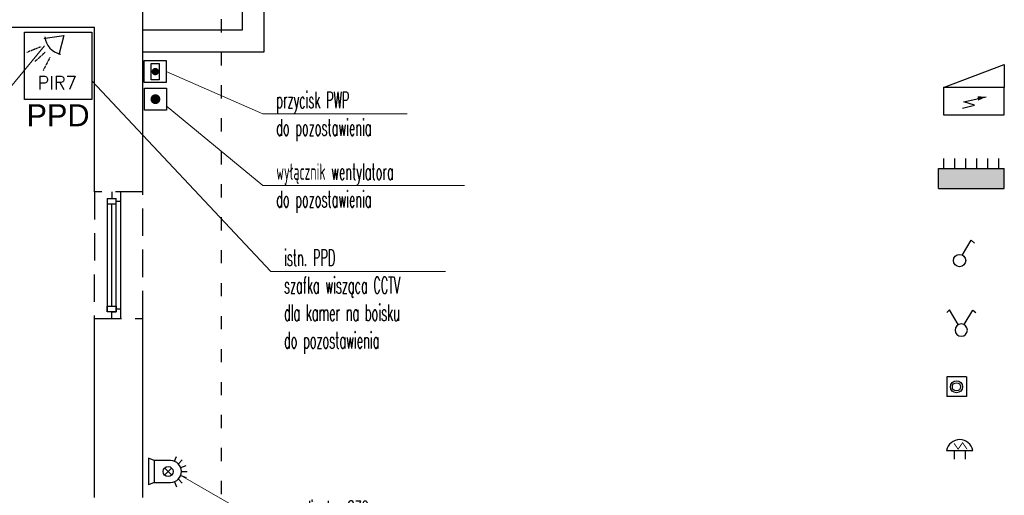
# Model space of a CAD drawing. Header units: millimetres. Extents: x 19325 to 32410, y -4876 to 2807.
# Tile 56 of 72: x 20931 to 21828, y 429 to 862. Entities that reach past the tile are written whole.
import ezdxf
from ezdxf import colors
from ezdxf.entities.mleader import LeaderData, LeaderLine
from ezdxf.enums import TextEntityAlignment as Align
from ezdxf.math import Vec2, Vec3

# ---------------------------------------------------------------- set-up
doc = ezdxf.new("R2010")
doc.units = ezdxf.units.MM
for name, pattern in [('ACAD_ISO03W100', [30, 12, -18]), ('DASHED', [0.75, 0.5, -0.25]), ('VERDECKT', [0.375, 0.25, -0.125])]:
    doc.linetypes.add(name, pattern=pattern)
for name, color, linetype, lineweight in [('.WK_WODA_OPIS', 7, 'Continuous', 13), ('2E_DOMOFON', 40, 'Continuous', 30), ('2E_INSTA', 40, 'Continuous', 30), ('2E_OSWIETL', 40, 'Continuous', 30), ('2E_POZ', 40, 'Continuous', 30), ('2E_ROZDZIEL', 40, 'Continuous', 30), ('2E_SYGKOM', 40, 'Continuous', 30), ('2E_TELE', 40, 'Continuous', 30), ('AMATECH_OPRAWY AWARYJNE', 4, 'Continuous', 30), ('e', 1, 'Continuous', 40)]:
    doc.layers.add(name, color=color, linetype=linetype, lineweight=lineweight)
for name, color, linetype in [('2E_WYPOS', 40, 'Continuous'), ('A_okno', 3, 'Continuous'), ('A_SC_MUROWANA_DZIAŁOWA', 42, 'Continuous'), ('A_schody', 3, 'Continuous'), ('A_scianazew', 42, 'Continuous')]:
    doc.layers.add(name, color=color, linetype=linetype)
doc.styles.add('Opisowy', font='arial.ttf', dxfattribs={"width": 0.8})
doc.styles.add('PITSIMP8', font='pitsimp8')
doc.styles.add('SIMPLEX', font='simplex.shx')
doc.styles.add('WYMIARY', font='romans.shx', dxfattribs={"width": 0.7})

# ---------------------------------------------------------------- blocks, each defined once
blk = doc.blocks.new('2DEL_156')
for p, q in [((-0.592, 0.8), (-0.883, 1.092)), ((-0.292, 0.988), (-0.458, 1.383)), ((0, 1.042), (0, 1.458)), ((0.296, 0.988), (0.463, 1.383)), ((0.592, 0.8), (0.883, 1.092)), ((-0.775, 0.504), (-1.15, 0.65)), ((-0.262, -0.237), (0.263, 0.288)), ((-0.262, 0.288), (0.263, -0.237)), ((0.783, 0.504), (1.158, 0.65)), ((-0.833, -1.042), (-1.006, -1.458)), ((-1.006, -1.458), (1.006, -1.458)), ((0.833, -1.042), (1.006, -1.458))]:
    blk.add_line(p, q)
blk.add_lwpolyline([(-0.833, 0.208), (-0.833, -1.042), (0.833, -1.042), (0.833, 0.208)])
blk.add_circle((0, 0.025), 0.375)
blk.add_arc((0, 0.208), 0.833, 0, 180)
at = {"linetype": 'ByBlock', "style": 'PITSIMP8', "flags": 9}
for tag, p in [('SPANNUNG/FREQUENZ', (-0.262, 0.069)), ('VOLUMENSTROM', (-0.262, 0.229)), ('RAUM/GRUPPE', (-0.262, 0.349)), ('DRUCK/-STUFE', (-0.262, 0.209)), ('BEZEICHNUNG', (-0.262, 0.369)), ('TEMPERATUR', (-0.262, 0.129)), ('POS.NR.G-LV', (-0.262, 0.329)), ('ANSCHLUSS', (-0.262, 0.189)), ('SCHUTZART', (-0.262, 0.089)), ('DREHZAHL', (-0.262, 0.109)), ('KENNUNG', (-0.262, 0.269)), ('LEISTUNG', (-0.262, 0.249)), ('FABRIKAT', (-0.262, 0.309)), ('GROESSE', (-0.262, 0.169)), ('GEWICHT', (-0.262, 0.049)), ('FREI', (-0.262, 0.029)), ('FREI', (-0.262, 0.009)), ('TYP', (-0.262, 0.289)), ('DN', (-0.262, 0.149)), ('FREI', (-0.262, -0.011))]:
    blk.add_attdef(tag, text='', height=0.01, dxfattribs=at).set_placement(p, align=Align.MIDDLE)
blk = doc.blocks.new('2DEL_154')
for p, q in [((-0.92, -0.46), (-0.92, 0.46)), ((-0.92, 0.46), (0.92, 0.46)), ((0.92, 0.46), (0.92, -0.46)), ((0.92, -0.46), (-0.92, -0.46))]:
    blk.add_line(p, q)
blk.add_lwpolyline([(-1.25, 1.25), (1.25, 1.25), (1.25, -1.25), (-1.25, -1.25)], close=True)
at = {"const_width": 0.417}
blk.add_lwpolyline([(-0.21, 0, 1), (0.21, 0, 1)], format="xyb", close=True, dxfattribs=at)
at = {"linetype": 'ByBlock', "style": 'PITSIMP8', "flags": 9}
for tag, p in [('SPANNUNG/FREQUENZ', (-0.27, 0.72)), ('VOLUMENSTROM', (-0.27, 0.88)), ('BEZEICHNUNG', (-0.27, 1.02)), ('RAUM/GRUPPE', (-0.27, 1)), ('DRUCK/-STUFE', (-0.27, 0.86)), ('TEMPERATUR', (-0.27, 0.78)), ('POS.NR.G-LV', (-0.27, 0.98)), ('ANSCHLUSS', (-0.27, 0.84)), ('DREHZAHL', (-0.27, 0.76)), ('SCHUTZART', (-0.27, 0.74)), ('FABRIKAT', (-0.27, 0.96)), ('KENNUNG', (-0.27, 0.92)), ('LEISTUNG', (-0.27, 0.9)), ('GROESSE', (-0.27, 0.82)), ('GEWICHT', (-0.27, 0.7)), ('TYP', (-0.27, 0.94)), ('DN', (-0.27, 0.8)), ('FREI', (-0.27, 0.68)), ('FREI', (-0.27, 0.66)), ('FREI', (-0.27, 0.64))]:
    blk.add_attdef(tag, text='', height=0.01, dxfattribs=at).set_placement(p, align=Align.MIDDLE)
blk = doc.blocks.new('2DEL_432')
for p, q in [((-10, 0), (5, 10)), ((4.2, -9.47), (-10, 0)), ((5, -10), (4.3, -9.54))]:
    blk.add_line(p, q)
at = {"linetype": 'VERDECKT'}
for p, q in [((12.61, 6.36), (25.34, 11.14)), ((12.61, 0), (25.34, 0)), ((12.61, -6.36), (25.34, -11.14))]:
    blk.add_line(p, q, dxfattribs=at)
blk.add_arc((-10.42, 0), 17.54, 322.9796, 37.0204)
at = {"linetype": 'ByBlock', "style": 'PITSIMP8', "flags": 9}
for tag, p in [('VOLUMENSTROM', (-0.26, 0.02)), ('BEZEICHNUNG', (-0.26, 0.16)), ('RAUM/GRUPPE', (-0.26, 0.14)), ('DRUCK/-STUFE', (-0.26, 0)), ('POS.NR.G-LV', (-0.26, 0.12)), ('FABRIKAT', (-0.26, 0.1)), ('KENNUNG', (-0.26, 0.06)), ('LEISTUNG', (-0.26, 0.04)), ('TYP', (-0.26, 0.08)), ('SPANNUNG/FREQUENZ', (-0.26, -0.14)), ('TEMPERATUR', (-0.26, -0.08)), ('ANSCHLUSS', (-0.26, -0.02)), ('DREHZAHL', (-0.26, -0.1)), ('SCHUTZART', (-0.26, -0.12)), ('GROESSE', (-0.26, -0.04)), ('GEWICHT', (-0.26, -0.16)), ('DN', (-0.26, -0.06)), ('FREI', (-0.26, -0.18)), ('FREI', (-0.26, -0.2)), ('FREI', (-0.26, -0.22))]:
    blk.add_attdef(tag, text='', height=0.01, dxfattribs=at).set_placement(p, align=Align.MIDDLE)
blk = doc.blocks.new('2DEL_811')
for p, q in [((-1.43, -1.43), (-1.43, 1.43)), ((-1.43, 1.43), (1.43, 1.43)), ((1.43, -1.43), (1.43, 1.43)), ((-1.43, -1.43), (1.43, -1.43))]:
    blk.add_line(p, q)
for centre, radius in [((0.02, 0.02), 0.88), ((0.02, 0.03), 0.6)]:
    blk.add_circle(centre, radius)
at = {"linetype": 'ByBlock', "style": 'PITSIMP8', "flags": 9}
for tag, p in [('SPANNUNG/FREQUENZ', (-0.11, 0.16)), ('VOLUMENSTROM', (-0.11, 0.32)), ('BEZEICHNUNG', (-0.11, 0.46)), ('RAUM/GRUPPE', (-0.11, 0.44)), ('DRUCK/-STUFE', (-0.11, 0.3)), ('POS.NR.G-LV', (-0.11, 0.42)), ('ANSCHLUSS', (-0.11, 0.28)), ('TEMPERATUR', (-0.11, 0.22)), ('SCHUTZART', (-0.11, 0.18)), ('FABRIKAT', (-0.11, 0.4)), ('KENNUNG', (-0.11, 0.36)), ('LEISTUNG', (-0.11, 0.34)), ('GROESSE', (-0.11, 0.26)), ('DREHZAHL', (-0.11, 0.2)), ('GEWICHT', (-0.11, 0.14)), ('TYP', (-0.11, 0.38)), ('DN', (-0.11, 0.24)), ('FREI', (-0.11, 0.12)), ('FREI', (-0.11, 0.1)), ('FREI', (-0.11, 0.08))]:
    blk.add_attdef(tag, text='', height=0.01, dxfattribs=at).set_placement(p, align=Align.MIDDLE)
blk = doc.blocks.new('2DEL_485')
for p, q in [((-0.36, -0.68), (-1.41, -2.44)), ((0.36, -0.66), (1.42, -2.43)), ((-1.41, -2.44), (-1.76, -2.15)), ((1.42, -2.43), (1.75, -2.13))]:
    blk.add_line(p, q)
blk.add_circle((0, 0), 0.75)
at = {"linetype": 'ByBlock', "style": 'PITSIMP8', "flags": 9}
for tag, p in [('BEZEICHNUNG', (-0.28, 0.12)), ('RAUM/GRUPPE', (-0.28, 0.1)), ('POS.NR.G-LV', (-0.28, 0.08)), ('FABRIKAT', (-0.28, 0.06)), ('KENNUNG', (-0.28, 0.02)), ('LEISTUNG', (-0.28, 0)), ('TYP', (-0.28, 0.04)), ('SPANNUNG/FREQUENZ', (-0.28, -0.18)), ('VOLUMENSTROM', (-0.28, -0.02)), ('DRUCK/-STUFE', (-0.28, -0.04)), ('ANSCHLUSS', (-0.28, -0.06)), ('TEMPERATUR', (-0.28, -0.12)), ('SCHUTZART', (-0.28, -0.16)), ('GROESSE', (-0.28, -0.08)), ('DREHZAHL', (-0.28, -0.14)), ('GEWICHT', (-0.28, -0.2)), ('FREI', (-0.28, -0.22)), ('FREI', (-0.28, -0.24)), ('FREI', (-0.28, -0.26)), ('DN', (-0.28, -0.1))]:
    blk.add_attdef(tag, text='', height=0.01, dxfattribs=at).set_placement(p, align=Align.MIDDLE)
blk = doc.blocks.new('2DEL_487')
for p, q in [((-0.35, -0.68), (-1.42, -2.47)), ((-1.42, -2.47), (-1.81, -2.13))]:
    blk.add_line(p, q)
blk.add_circle((0, 0), 0.75)
at = {"linetype": 'ByBlock', "style": 'PITSIMP8', "flags": 9}
for tag, p in [('VOLUMENSTROM', (-0.3, 0.01)), ('BEZEICHNUNG', (-0.3, 0.15)), ('RAUM/GRUPPE', (-0.3, 0.13)), ('POS.NR.G-LV', (-0.3, 0.11)), ('DRUCK/-STUFE', (-0.3, -0.01)), ('FABRIKAT', (-0.3, 0.09)), ('KENNUNG', (-0.3, 0.05)), ('LEISTUNG', (-0.3, 0.03)), ('TYP', (-0.3, 0.07)), ('SPANNUNG/FREQUENZ', (-0.3, -0.15)), ('ANSCHLUSS', (-0.3, -0.03)), ('TEMPERATUR', (-0.3, -0.09)), ('GROESSE', (-0.3, -0.05)), ('DREHZAHL', (-0.3, -0.11)), ('SCHUTZART', (-0.3, -0.13)), ('GEWICHT', (-0.3, -0.17)), ('FREI', (-0.3, -0.19)), ('FREI', (-0.3, -0.21)), ('FREI', (-0.3, -0.23)), ('DN', (-0.3, -0.07))]:
    blk.add_attdef(tag, text='', height=0.01, dxfattribs=at).set_placement(p, align=Align.MIDDLE)
blk = doc.blocks.new('2DEL_233')
for p, q in [((-1.5, 0), (1.5, 0)), ((-0.62, -0.01), (-0.62, -1)), ((0.62, 0), (0.62, -1))]:
    blk.add_line(p, q)
blk.add_arc((0, -0.28), 1.52, 10.3889, 169.6111)
at = {"linetype": 'ByBlock', "style": 'PITSIMP8', "flags": 9}
for tag, p in [('SPANNUNG/FREQUENZ', (-0.35, 0.41)), ('VOLUMENSTROM', (-0.35, 0.57)), ('BEZEICHNUNG', (-0.35, 0.71)), ('RAUM/GRUPPE', (-0.35, 0.69)), ('DRUCK/-STUFE', (-0.35, 0.55)), ('TEMPERATUR', (-0.35, 0.47)), ('POS.NR.G-LV', (-0.35, 0.67)), ('FABRIKAT', (-0.35, 0.65)), ('KENNUNG', (-0.35, 0.61)), ('LEISTUNG', (-0.35, 0.59)), ('ANSCHLUSS', (-0.35, 0.53)), ('DREHZAHL', (-0.35, 0.45)), ('SCHUTZART', (-0.35, 0.43)), ('GROESSE', (-0.35, 0.51)), ('GEWICHT', (-0.35, 0.39)), ('TYP', (-0.35, 0.63)), ('FREI', (-0.35, 0.37)), ('FREI', (-0.35, 0.35)), ('FREI', (-0.35, 0.33)), ('DN', (-0.35, 0.49))]:
    blk.add_attdef(tag, text='', height=0.01, dxfattribs=at).set_placement(p, align=Align.MIDDLE)
blk = doc.blocks.new('2DEL_036')
for p, q in [((-0.417, 1.011), (-0.417, 1.511)), ((-0.25, 1.011), (-0.25, 1.511)), ((-0.083, 1.011), (-0.083, 1.511)), ((0.083, 1.011), (0.083, 1.511)), ((0.25, 1.011), (0.25, 1.511)), ((0.417, 1.011), (0.417, 1.511)), ((-0.5, 1), (0.5, 1)), ((-0.5, 0), (-0.5, 1)), ((0.5, 0), (0.5, 1)), ((-0.5, 0), (0.5, 0))]:
    blk.add_line(p, q)
blk.add_solid([(-0.5, 1), (-0.5, 0), (0.5, 1), (0.5, 0)])
at = {"linetype": 'ByBlock', "style": 'PITSIMP8', "flags": 9}
for tag, p in [('BEZEICHNUNG', (0.498, 1.474)), ('RAUM/GRUPPE', (0.498, 1.454)), ('POS.NR.G-LV', (0.498, 1.434)), ('KENNUNG', (0.498, 1.374)), ('LEISTUNG', (0.498, 1.354)), ('FABRIKAT', (0.498, 1.414)), ('TYP', (0.498, 1.394)), ('VOLUMENSTROM', (0.498, 1.334)), ('DRUCK/-STUFE', (0.498, 1.314)), ('TEMPERATUR', (0.498, 1.234)), ('ANSCHLUSS', (0.498, 1.294)), ('SCHUTZART', (0.498, 1.194)), ('DREHZAHL', (0.498, 1.214)), ('GROESSE', (0.498, 1.274)), ('DN', (0.498, 1.254)), ('SPANNUNG/FREQUENZ', (0.498, 1.174)), ('GEWICHT', (0.498, 1.154)), ('FREI', (0.498, 1.134)), ('FREI', (0.498, 1.114)), ('FREI', (0.498, 1.094))]:
    blk.add_attdef(tag, text='', height=0.01, dxfattribs=at).set_placement(p, align=Align.MIDDLE)
blk = doc.blocks.new('_None')
blk = doc.blocks.new('2DES_022')
at = {"const_width": 0.56}
blk.add_lwpolyline([(-0.28, 0, 1), (0.28, 0, 1)], format="xyb", close=True, dxfattribs=at)
at = {"linetype": 'ByBlock', "style": 'PITSIMP8', "flags": 9}
for tag, p in [('VOLUMENSTROM', (-1.11, 0.08)), ('BEZEICHNUNG', (-1.11, 0.22)), ('RAUM/GRUPPE', (-1.11, 0.2)), ('POS.NR.G-LV', (-1.11, 0.18)), ('DRUCK/-STUFE', (-1.11, 0.06)), ('ANSCHLUSS', (-1.11, 0.04)), ('FABRIKAT', (-1.11, 0.16)), ('KENNUNG', (-1.11, 0.12)), ('LEISTUNG', (-1.11, 0.1)), ('GROESSE', (-1.11, 0.02)), ('TYP', (-1.11, 0.14)), ('DN', (-1.11, 0)), ('SPANNUNG/FREQUENZ', (-1.11, -0.08)), ('TEMPERATUR', (-1.11, -0.02)), ('SCHUTZART', (-1.11, -0.06)), ('DREHZAHL', (-1.11, -0.04)), ('GEWICHT', (-1.11, -0.1)), ('FREI', (-1.11, -0.12)), ('FREI', (-1.11, -0.14)), ('FREI', (-1.11, -0.16))]:
    blk.add_attdef(tag, text='', height=0.01, dxfattribs=at).set_placement(p, align=Align.MIDDLE)
blk = doc.blocks.new('2DEL_847')
blk.add_lwpolyline([(-1.25, 1.25), (1.25, 1.25), (1.25, -1.25), (-1.25, -1.25)], close=True)
at = {"linetype": 'ByBlock', "style": 'PITSIMP8', "flags": 9}
for tag, p in [('SPANNUNG/FREQUENZ', (0.52, 0.65)), ('VOLUMENSTROM', (0.52, 0.81)), ('BEZEICHNUNG', (0.52, 0.95)), ('RAUM/GRUPPE', (0.52, 0.93)), ('DRUCK/-STUFE', (0.52, 0.79)), ('POS.NR.G-LV', (0.52, 0.91)), ('ANSCHLUSS', (0.52, 0.77)), ('TEMPERATUR', (0.52, 0.71)), ('DREHZAHL', (0.52, 0.69)), ('SCHUTZART', (0.52, 0.67)), ('FABRIKAT', (0.52, 0.89)), ('KENNUNG', (0.52, 0.85)), ('LEISTUNG', (0.52, 0.83)), ('GROESSE', (0.52, 0.75)), ('GEWICHT', (0.52, 0.63)), ('TYP', (0.52, 0.87)), ('DN', (0.52, 0.73)), ('FREI', (0.52, 0.61)), ('FREI', (0.52, 0.59)), ('FREI', (0.52, 0.57))]:
    blk.add_attdef(tag, text='', height=0.01, dxfattribs=at).set_placement(p, align=Align.MIDDLE)

msp = doc.modelspace()

# ---------------------------------------------------------------- linework, layer by layer
at = {"linetype": 'DASHED', "ltscale": 50}
msp.add_lwpolyline([(20999.19, 590.06), (21043.62, 590.06), (21043.62, 705.06), (20999.62, 705.06)], close=True, dxfattribs=at)
at = {"layer": '2E_OSWIETL'}
for p, q in [((21772.38, 800.21), (21827.38, 820.96)), ((21827.38, 820.96), (21827.38, 800.2)), ((21827.38, 800.2), (21772.38, 800.2)), ((21772.38, 800.2), (21772.38, 775.2)), ((21827.38, 775.2), (21827.38, 800.2)), ((21790.72, 787.13), (21811.11, 791.55)), ((21789.45, 781.17), (21800.61, 783.99)), ((21800.61, 783.99), (21790.72, 787.13)), ((21772.38, 775.2), (21827.38, 775.2))]:
    msp.add_line(p, q, dxfattribs=at)
msp.add_solid([(21811.11, 791.55), (21803.2, 792.11), (21803.76, 788.11)], dxfattribs=at)
at = {"layer": '2E_TELE', "const_width": 0.8, "elevation": -0.52}
msp.add_lwpolyline([(21781.79, 476.49), (21785.6, 470.97), (21789.67, 476.93), (21793.78, 470.97)], dxfattribs=at)
at = {"layer": 'A_okno'}
for p, q in [((21011.19, 699.06, -0.05), (21011.19, 647.56, -0.02)), ((21011.19, 699.06, -0.04), (21019.19, 699.06, -0.04)), ((21015.19, 705.06, -0.04), (21015.19, 699.06, -0.04)), ((21019.19, 647.56, -0.02), (21019.19, 699.06, -0.04)), ((21023.19, 705.06, -0.05), (21023.19, 647.56, -0.02)), ((21019.19, 694.06, -0.04), (21011.19, 694.06, -0.04)), ((21015.19, 647.56, -0.02), (21015.19, 694.06, -0.04)), ((21019.19, 696.56, -0.04), (21023.19, 696.56, -0.04)), ((21011.19, 647.56, -0.02), (21011.19, 596.06, 0)), ((21015.19, 601.06, 0), (21015.19, 647.56, -0.02)), ((21019.19, 596.06, 0), (21019.19, 647.56, -0.02)), ((21023.19, 647.56, -0.02), (21023.19, 598.56, 0)), ((21011.19, 601.06, 0), (21014.69, 601.06, 0)), ((21011.19, 596.06, 0), (21011.19, 601.06, 0)), ((21011.19, 601.06, 0), (21019.19, 601.06, 0)), ((21015.69, 601.06, 0), (21019.19, 601.06, 0)), ((21019.19, 601.06, 0), (21019.19, 596.06, 0)), ((21019.19, 596.06, 0), (21011.19, 596.06, 0)), ((21015.19, 590.06, 0), (21015.19, 596.06, 0)), ((21015.19, 596.06, 0), (21019.19, 596.06, 0)), ((21019.19, 598.56, 0), (21023.19, 598.56, 0)), ((21023.19, 598.56, 0), (21023.19, 590.06, 0))]:
    msp.add_line(p, q, dxfattribs=at)
at = {"layer": 'A_SC_MUROWANA_DZIAŁOWA', "linetype": 'ACAD_ISO03W100'}
msp.add_lwpolyline([(19967.66, -229.88), (21114.98, -229.88), (21114.98, 1589.24), (19967.66, 1589.24)], close=True, dxfattribs=at)
at = {"layer": 'A_SC_MUROWANA_DZIAŁOWA'}
msp.add_lwpolyline([(20543.62, 431.06), (20543.62, 855.06), (20999.62, 855.06)], dxfattribs=at)
at = {"layer": 'A_schody'}
for p, q in [((21134.11, 852.52), (21134.11, 987.52)), ((21154.11, 832.52), (21154.11, 987.52)), ((21044.11, 852.52), (21134.11, 852.52)), ((21044.11, 832.52), (21154.11, 832.52))]:
    msp.add_line(p, q, dxfattribs=at)
at = {"layer": 'A_scianazew'}
msp.add_line((21043.62, 705.06), (21043.62, 890.06), dxfattribs=at)
for points in [[(20999.62, 705.06), (20999.62, 855.06)], [(20999.62, 427.06), (20999.62, 590.06)], [(21043.62, 427.06), (21043.62, 590.06)]]:
    msp.add_lwpolyline(points, dxfattribs=at)

# ---------------------------------------------------------------- block references
at = {"layer": '2E_INSTA'}
for name, p, xscale, yscale, zscale, rotation in [('2DEL_487', (21786.96, 642.6, -1.56), 7.5, 7.5, 7.5, 180), ('2DEL_485', (21788.47, 579.35, -0.52), -7.5, 7.5, 7.5, 180), ('2DEL_811', (21784.2, 527.96, -0.52), 6.25, 6.25, 6.25, 180), ('2DEL_156', (21066.24, 450.7), 12, 12, 12, 270)]:
    msp.add_blockref(name, p, dxfattribs=dict(at, xscale=xscale, yscale=yscale, zscale=zscale, rotation=rotation))
at = {"layer": '2E_POZ', "xscale": 8, "yscale": 8, "zscale": 8, "rotation": 90}
msp.add_blockref('2DEL_154', (21054.86, 814.55), dxfattribs=at)
at = {"layer": '2E_ROZDZIEL', "xscale": 60, "yscale": 18, "zscale": 60}
msp.add_blockref('2DEL_036', (21797.63, 708.25, -1.56), dxfattribs=at)
at = {"layer": '2E_SYGKOM', "rotation": 222.1056480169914}
msp.add_blockref('2DEL_432', (20964.11, 840.69, 0), dxfattribs=at)
at = {"layer": '2E_TELE', "xscale": 8, "yscale": 8, "zscale": 8}
msp.add_blockref('2DEL_233', (21787.06, 469.81), dxfattribs=at)
at = {"layer": '2E_WYPOS', "xscale": 8, "yscale": 8, "zscale": 8}
msp.add_blockref('2DES_022', (21054.98, 789.45), dxfattribs=at)

# ---------------------------------------------------------------- texts
at = {"layer": 'AMATECH_OPRAWY AWARYJNE', "linetype": 'ByBlock', "style": 'Opisowy'}
msp.add_text('PPD', height=20, dxfattribs=at).set_placement((20937.6, 764.82, 0))

# ---------------------------------------------------------------- next in the draw order: leaders
at = {"layer": '.WK_WODA_OPIS'}
ml = msp.add_multileader_mtext('Standard', dxfattribs=at)
ml.set_content('{\\W0.5;czujka PIR\\Pdo pozostawienia}', color=256, style='WYMIARY')
ml.set_leader_properties(linetype='ByLayer', lineweight=-1)
ml.set_arrow_properties(name='NONE')
ml.build(insert=Vec2(0, 0))
ml.multileader.update_dxf_attribs({"text_left_attachment_type": 6, "text_right_attachment_type": 6, "text_top_attachment_type": 0, "text_bottom_attachment_type": 0, "dogleg_length": 86.36, "arrow_head_size": 5})
ctx = ml.context
ctx.base_point, ctx.char_height, ctx.arrow_head_size, ctx.landing_gap_size, ctx.plane_origin = Vec3(20796.84, 779.83), 15, 5, 1.25, Vec3(-855506.75, 6523319)
ctx.left_attachment, ctx.right_attachment = 6, 6
notes = []
notes.append((ctx, [(0, (1, 1, 0), (20905.85, 779.83), (-1, 0), 10.8, [(0, [(20954.16, 837.95)], 256, [])])]))
ctx.mtext.insert, ctx.mtext.line_spacing_style = Vec3(20798.09, 799.83), 2
ctx.mtext.has_bg_fill, ctx.mtext.bg_color, ctx.mtext.bg_scale_factor, ctx.mtext.bg_transparency, ctx.mtext.use_window_bg_color = 1, -1027028792, 1.5, 0, 1
ml = msp.add_multileader_mtext('Standard', dxfattribs=at)
ml.set_content('{\\W0.5;przycisk PWP\\Pdo pozostawienia}', color=256, style='WYMIARY')
ml.set_leader_properties(linetype='ByLayer', lineweight=-1)
ml.set_arrow_properties(name='NONE')
ml.build(insert=Vec2(0, 0))
ml.multileader.update_dxf_attribs({"text_left_attachment_type": 6, "text_right_attachment_type": 6, "text_top_attachment_type": 0, "text_bottom_attachment_type": 0, "dogleg_length": 86.36, "arrow_head_size": 5})
ctx = ml.context
ctx.base_point, ctx.char_height, ctx.arrow_head_size, ctx.landing_gap_size, ctx.plane_origin = Vec3(21163.69, 776.21), 15, 5, 1.25, Vec3(-855150.83, 6523315.38)
ctx.left_attachment, ctx.right_attachment = 6, 6
notes.append((ctx, [(1, (1, 1, 0), (21152.89, 776.21), (1, 0), 10.8, [(0, [(21064.86, 814.55)], 256, [])])]))
ctx.mtext.insert, ctx.mtext.line_spacing_style = Vec3(21164.94, 796.21), 2
ctx.mtext.has_bg_fill, ctx.mtext.bg_color, ctx.mtext.bg_scale_factor, ctx.mtext.bg_transparency, ctx.mtext.use_window_bg_color = 1, -1027028792, 1.5, 0, 1
ml = msp.add_multileader_mtext('Standard', dxfattribs=at)
ml.set_content('{\\W0.5;sygnalizator SZ2\\Pdo pozostawienia}', color=256, style='WYMIARY')
ml.set_leader_properties(linetype='ByLayer', lineweight=-1)
ml.set_arrow_properties(name='NONE')
ml.build(insert=Vec2(0, 0))
ml.multileader.update_dxf_attribs({"text_left_attachment_type": 6, "text_right_attachment_type": 6, "text_top_attachment_type": 0, "text_bottom_attachment_type": 0, "dogleg_length": 86.36, "arrow_head_size": 5})
ctx = ml.context
ctx.base_point, ctx.char_height, ctx.arrow_head_size, ctx.landing_gap_size, ctx.plane_origin = Vec3(21163.69, 404.1), 15, 5, 1.25, Vec3(-855150.83, 6522943.27)
ctx.left_attachment, ctx.right_attachment = 6, 6
notes.append((ctx, [(1, (1, 1, 0), (21152.89, 404.1), (1, 0), 10.8, [(0, [(21078.09, 447.15)], 256, [])])]))
ctx.mtext.insert, ctx.mtext.line_spacing_style = Vec3(21164.94, 424.1), 2
ctx.mtext.has_bg_fill, ctx.mtext.bg_color, ctx.mtext.bg_scale_factor, ctx.mtext.bg_transparency, ctx.mtext.use_window_bg_color = 1, -1027028792, 1.5, 0, 1
for ctx, leaders in notes:
    for number, flags, end, landing, length, lines in leaders:
        leader = LeaderData()
        leader.index, (leader.has_last_leader_line, leader.has_dogleg_vector, leader.attachment_direction) = number, flags
        leader.last_leader_point, leader.dogleg_vector, leader.dogleg_length = Vec3(end), Vec3(landing), length
        for number, points, colour, breaks in lines:
            line = LeaderLine()
            line.index, line.vertices, line.color, line.breaks = number, Vec3.list(points), colors.encode_raw_color(colour), breaks
            leader.lines.append(line)
        ctx.leaders.append(leader)

# ---------------------------------------------------------------- next in the draw order: texts
at = {"layer": 'e', "style": 'SIMPLEX'}
msp.add_text('PIR7', height=11.97, dxfattribs=at).set_placement((20947.57, 798.36, 1.04))

# ---------------------------------------------------------------- next in the draw order: leaders
at = {"layer": '.WK_WODA_OPIS'}
ml = msp.add_multileader_mtext('Standard', dxfattribs=at)
ml.set_content('{\\W0.5;wyłącznik wentylatora \\Pdo pozostawienia}', color=256, style='WYMIARY')
ml.set_leader_properties(linetype='ByLayer', lineweight=-1)
ml.set_arrow_properties(name='NONE')
ml.build(insert=Vec2(0, 0))
ml.multileader.update_dxf_attribs({"text_left_attachment_type": 6, "text_right_attachment_type": 6, "text_top_attachment_type": 0, "text_bottom_attachment_type": 0, "dogleg_length": 86.36, "arrow_head_size": 5})
ctx = ml.context
ctx.base_point, ctx.char_height, ctx.arrow_head_size, ctx.landing_gap_size, ctx.plane_origin = Vec3(21163.69, 711.04), 15, 5, 1.25, Vec3(-855150.83, 6523250.21)
ctx.left_attachment, ctx.right_attachment = 6, 6
notes = []
notes.append((ctx, [(1, (1, 1, 0), (21152.89, 711.04), (1, 0), 10.8, [(0, [(21064.86, 783.49)], 256, [])])]))
ctx.mtext.insert, ctx.mtext.line_spacing_style = Vec3(21164.94, 731.04), 2
ctx.mtext.has_bg_fill, ctx.mtext.bg_color, ctx.mtext.bg_scale_factor, ctx.mtext.bg_transparency, ctx.mtext.use_window_bg_color = 1, -1027028792, 1.5, 0, 1
for ctx, leaders in notes:
    for number, flags, end, landing, length, lines in leaders:
        leader = LeaderData()
        leader.index, (leader.has_last_leader_line, leader.has_dogleg_vector, leader.attachment_direction) = number, flags
        leader.last_leader_point, leader.dogleg_vector, leader.dogleg_length = Vec3(end), Vec3(landing), length
        for number, points, colour, breaks in lines:
            line = LeaderLine()
            line.index, line.vertices, line.color, line.breaks = number, Vec3.list(points), colors.encode_raw_color(colour), breaks
            leader.lines.append(line)
        ctx.leaders.append(leader)

# ---------------------------------------------------------------- next in the draw order: block references
at = {"layer": '2E_DOMOFON', "xscale": 8, "yscale": 8, "zscale": 8}
msp.add_blockref('2DEL_847', (21054.98, 789.45), dxfattribs=at)

# ---------------------------------------------------------------- next in the draw order: leaders
at = {"layer": '.WK_WODA_OPIS'}
ml = msp.add_multileader_mtext('Standard', dxfattribs=at)
ml.set_content('{\\W0.5;istn. PPD\\Pszafka wisząca CCTV \\Pdla kamer na boisku\\Pdo pozostawienia}', color=256, style='WYMIARY')
ml.set_leader_properties(linetype='ByLayer', lineweight=-1)
ml.set_arrow_properties(name='NONE')
ml.build(insert=Vec2(0, 0))
ml.multileader.update_dxf_attribs({"text_left_attachment_type": 6, "text_right_attachment_type": 6, "text_top_attachment_type": 0, "text_bottom_attachment_type": 0, "dogleg_length": 86.36, "arrow_head_size": 5})
ctx = ml.context
ctx.base_point, ctx.char_height, ctx.arrow_head_size, ctx.landing_gap_size, ctx.plane_origin = Vec3(21170.74, 632.7, 3941.31), 15, 5, 1.25, Vec3(-855141.16, 6523171.87, 3941.31)
ctx.left_attachment, ctx.right_attachment = 6, 6
notes = []
notes.append((ctx, [(1, (1, 1, 0), (21159.94, 632.7, 3941.31), (1, 0), 10.8, [(0, [(20997.16, 806.08, 3941.31)], 256, [])])]))
ctx.mtext.insert, ctx.mtext.width, ctx.mtext.line_spacing_style = Vec3(21171.99, 652.7, 3941.31), 146.2716, 2
ctx.mtext.has_bg_fill, ctx.mtext.bg_color, ctx.mtext.bg_scale_factor, ctx.mtext.bg_transparency, ctx.mtext.use_window_bg_color = 1, -1027028792, 1.5, 0, 1
for ctx, leaders in notes:
    for number, flags, end, landing, length, lines in leaders:
        leader = LeaderData()
        leader.index, (leader.has_last_leader_line, leader.has_dogleg_vector, leader.attachment_direction) = number, flags
        leader.last_leader_point, leader.dogleg_vector, leader.dogleg_length = Vec3(end), Vec3(landing), length
        for number, points, colour, breaks in lines:
            line = LeaderLine()
            line.index, line.vertices, line.color, line.breaks = number, Vec3.list(points), colors.encode_raw_color(colour), breaks
            leader.lines.append(line)
        ctx.leaders.append(leader)

# ---------------------------------------------------------------- next in the draw order: linework, layer by layer
at = {"layer": '2E_OSWIETL'}
msp.add_lwpolyline([(20935.96, 850.4), (20997.16, 850.4), (20997.16, 789.2), (20935.96, 789.2)], close=True, dxfattribs=at)

doc.saveas('drawing.dxf')
